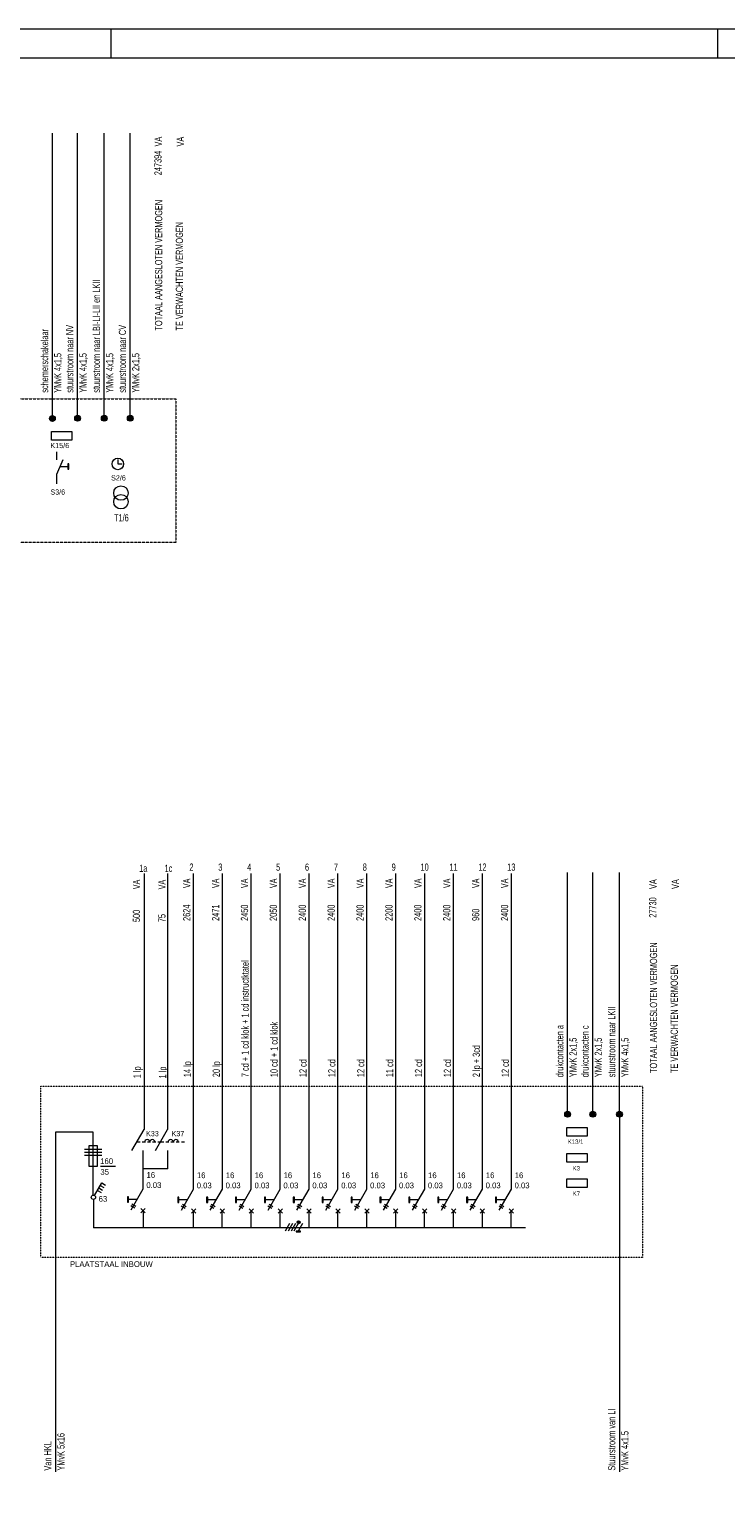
# Model space of a CAD drawing. Header units: millimetres. Extents: x -139194 to 127490, y -31463 to 78742.
# Tile 5 of 19: x -107127 to -83027, y 28011 to 78742. Entities that reach past the tile are written whole.
import ezdxf
from ezdxf.enums import TextEntityAlignment as Align

# ---------------------------------------------------------------- set-up
doc = ezdxf.new("R2010")
doc.units = ezdxf.units.MM
doc.linetypes.add('DGN2', pattern=[0.9512, 0.4756, -0.4756])
doc.linetypes.add('DGN3', pattern=[1.4268, 0.9512, -0.4756])
doc.layers.get('0').update_dxf_attribs({"linetype": 'CONTINUOUS'})
doc.layers.add('1', color=7, linetype='CONTINUOUS')
doc.layers.add('52', color=7, linetype='CONTINUOUS')
doc.styles.add('dgn001', font='dgn001.shx')
doc.styles.add('dgn003', font='dgn003.shx')

# ---------------------------------------------------------------- blocks, each defined once
blk = doc.blocks.new('EAD015')
at = {"layer": '52', "color": 2, "linetype": 'Continuous', "lineweight": 0, "true_color": 0xffff15}
for p, q in [((-0.35, 0.3), (0.35, 0.3)), ((-0.35, 0), (-0.35, 0.3)), ((0.35, 0), (-0.35, 0)), ((0.35, 0.3), (0.35, 0))]:
    blk.add_line(p, q, dxfattribs=at)
blk = doc.blocks.new('EAD016')
at = {"layer": '52', "color": 2, "linetype": 'Continuous', "lineweight": 0, "true_color": 0xffff15}
for p, q in [((-0.35, 0.3), (0.35, 0.3)), ((-0.35, 0), (-0.35, 0.3)), ((0.35, 0), (-0.35, 0)), ((0.35, 0.3), (0.35, 0))]:
    blk.add_line(p, q, dxfattribs=at)
blk = doc.blocks.new('EAD017')
at = {"layer": '52', "color": 2, "linetype": 'Continuous', "lineweight": 0, "true_color": 0xffff15}
for p, q in [((-0.35, 0.3), (0.35, 0.3)), ((-0.35, 0), (-0.35, 0.3)), ((0.35, 0), (-0.35, 0)), ((0.35, 0.3), (0.35, 0))]:
    blk.add_line(p, q, dxfattribs=at)
blk = doc.blocks.new('EO0')
at = {"layer": '52', "color": 7, "linetype": 'Continuous', "lineweight": 0}
for p, q in [((0.3, 0.574), (-0.3, 0.574)), ((0.3, 0.474), (-0.3, 0.474)), ((0.3, 0.374), (-0.3, 0.374)), ((0.25, 0), (0.775, 0))]:
    blk.add_line(p, q, dxfattribs=at)
at = {"layer": '52', "color": 2, "linetype": 'Continuous', "lineweight": 0, "true_color": 0xffff15}
for p, q in [((-0.15, 0.7), (-0.15, 0)), ((0.15, 0.7), (-0.15, 0.7)), ((0.15, 0), (0.15, 0.7)), ((-0.15, 0), (0.15, 0))]:
    blk.add_line(p, q, dxfattribs=at)
at = {"layer": '52', "color": 254, "linetype": 'Continuous', "lineweight": 0, "style": 'dgn001'}
for s, p in [('160', (0.244, 0.074)), ('35 ', (0.249, -0.297))]:
    blk.add_text(s, height=0.199, dxfattribs=at).set_placement(p)
blk = doc.blocks.new('EAE010')
at = {"layer": '52', "true_color": 0xffff21}
h = blk.add_hatch(color=2, dxfattribs=at)
edge = h.paths.add_edge_path()
edge.add_arc((0, 0), 0.1, 0, 360)
at = {"layer": '52', "color": 2, "linetype": 'Continuous', "lineweight": 0, "true_color": 0xffff21}
blk.add_circle((0, 0), 0.1, dxfattribs=at)
blk = doc.blocks.new('EAE011')
at = {"layer": '52', "true_color": 0xffff21}
h = blk.add_hatch(color=2, dxfattribs=at)
edge = h.paths.add_edge_path()
edge.add_arc((0, 0), 0.1, 0, 360)
at = {"layer": '52', "color": 2, "linetype": 'Continuous', "lineweight": 0, "true_color": 0xffff21}
blk.add_circle((0, 0), 0.1, dxfattribs=at)
blk = doc.blocks.new('EAD022')
at = {"layer": '52', "color": 2, "linetype": 'Continuous', "lineweight": 0, "true_color": 0xffff15}
for p, q in [((-0.35, 0.3), (0.35, 0.3)), ((-0.35, 0), (-0.35, 0.3)), ((0.35, 0), (-0.35, 0)), ((0.35, 0.3), (0.35, 0))]:
    blk.add_line(p, q, dxfattribs=at)
blk = doc.blocks.new('EY3')
at = {"layer": '52', "color": 7, "linetype": 'Continuous', "lineweight": 0}
for p, q in [((0, 0.154), (0, 0)), ((0, 0), (0.154, 0))]:
    blk.add_line(p, q, dxfattribs=at)
at = {"layer": '52', "color": 2, "linetype": 'Continuous', "lineweight": 0, "true_color": 0xffff21}
blk.add_circle((0, 0), 0.2, dxfattribs=at)
blk = doc.blocks.new('EAE020')
at = {"layer": '52', "true_color": 0xffff21}
h = blk.add_hatch(color=2, dxfattribs=at)
edge = h.paths.add_edge_path()
edge.add_arc((0, 0), 0.1, 0, 360)
at = {"layer": '52', "color": 2, "linetype": 'Continuous', "lineweight": 0, "true_color": 0xffff21}
blk.add_circle((0, 0), 0.1, dxfattribs=at)
blk = doc.blocks.new('A0')
at = {"layer": '1', "color": 7, "linetype": 'Continuous', "lineweight": 0}
blk.add_line((118.9, 84.1), (9.172, 84.1), dxfattribs=at)
at = {"layer": '1', "color": 20, "linetype": 'Continuous', "lineweight": 0, "true_color": 0xff2626}
blk.add_line((34.9, 83.1), (34.9, 84.1), dxfattribs=at)
at = {"layer": '1', "color": 1, "linetype": 'Continuous', "lineweight": 0}
blk.add_line((55.9, 83.1), (55.9, 84.1), dxfattribs=at)
at = {"layer": '1', "color": 3, "linetype": 'Continuous', "lineweight": 0, "flags": 128}
blk.add_lwpolyline([(9.172, 1), (117.9, 1), (117.9, 83.1), (9.172, 83.1)], dxfattribs=at)
blk = doc.blocks.new('EP81')
at = {"layer": '52', "color": 2, "linetype": 'Continuous', "lineweight": 0, "true_color": 0xffff21}
for p, q in [((0.037, 0.064), (0.288, 0.498)), ((0.138, 0.237), (0.268, 0.162)), ((0.188, 0.324), (0.318, 0.249)), ((0.238, 0.411), (0.368, 0.336)), ((0.288, 0.498), (0.418, 0.423))]:
    blk.add_line(p, q, dxfattribs=at)
blk.add_circle((0, 0), 0.075, dxfattribs=at)
at = {"layer": '52', "color": 253, "linetype": 'Continuous', "lineweight": 0, "true_color": 0xa6a6a6, "style": 'dgn001'}
blk.add_text('63 ', height=0.199, dxfattribs=at).set_placement((0.183, -0.155))
blk = doc.blocks.new('EAC56')
at = {"layer": '52', "color": 254, "linetype": 'Continuous', "lineweight": 0}
for p, q in [((0.108, 0), (0, 0)), ((0.288, 0), (0.18, 0)), ((0.468, 0), (0.36, 0)), ((0.648, 0), (0.54, 0)), ((0.828, 0), (0.72, 0))]:
    blk.add_line(p, q, dxfattribs=at)
for centre in [(0.35, 0), (0.53, 0)]:
    blk.add_arc(centre, 0.09, 0, 180, dxfattribs=at)
blk = doc.blocks.new('EAC57')
at = {"layer": '52', "color": 254, "linetype": 'Continuous', "lineweight": 0}
for p, q in [((0.108, 0), (0, 0)), ((0.288, 0), (0.18, 0)), ((0.468, 0), (0.36, 0)), ((0.648, 0), (0.54, 0)), ((0.828, 0), (0.72, 0))]:
    blk.add_line(p, q, dxfattribs=at)
for centre in [(0.35, 0), (0.53, 0)]:
    blk.add_arc(centre, 0.09, 0, 180, dxfattribs=at)
blk = doc.blocks.new('EO433')
at = {"layer": '52'}
blk.add_hatch(color=2, dxfattribs=at).paths.add_polyline_path([(-0.544, 0.292), (-0.507, 0.292), (-0.507, 0.48), (-0.544, 0.48)])
at = {"layer": '52', "color": 2, "linetype": 'Continuous', "lineweight": 0, "true_color": 0xffff15}
blk.add_line((-0.417, 0.023), (0.003, 0.749), dxfattribs=at)
at = {"layer": '52', "color": 7, "linetype": 'Continuous', "lineweight": 0}
for p, q in [((-0.207, 0.386), (-0.507, 0.386)), ((-0.29, 0.09), (-0.421, 0.166)), ((-0.383, 0.231), (-0.253, 0.156)), ((0.078, -0.078), (-0.072, 0.072)), ((0.078, 0.072), (-0.072, -0.078))]:
    blk.add_line(p, q, dxfattribs=at)
at = {"layer": '52', "color": 2, "linetype": 'Continuous', "lineweight": 0, "flags": 128}
blk.add_lwpolyline([(-0.544, 0.292), (-0.507, 0.292), (-0.507, 0.48), (-0.544, 0.48), (-0.544, 0.292)], dxfattribs=at)
at = {"layer": '52', "color": 254, "linetype": 'Continuous', "lineweight": 0, "style": 'dgn001'}
for s, p in [('16', (0.121, 1.135)), ('0.03', (0.115, 0.784))]:
    blk.add_text(s, height=0.199, dxfattribs=at).set_placement(p)
blk = doc.blocks.new('EO434')
at = {"layer": '52'}
blk.add_hatch(color=2, dxfattribs=at).paths.add_polyline_path([(-0.544, 0.292), (-0.507, 0.292), (-0.507, 0.48), (-0.544, 0.48)])
at = {"layer": '52', "color": 2, "linetype": 'Continuous', "lineweight": 0, "true_color": 0xffff15}
blk.add_line((-0.417, 0.023), (0.003, 0.749), dxfattribs=at)
at = {"layer": '52', "color": 7, "linetype": 'Continuous', "lineweight": 0}
for p, q in [((-0.207, 0.386), (-0.507, 0.386)), ((-0.29, 0.09), (-0.421, 0.166)), ((-0.383, 0.231), (-0.253, 0.156)), ((0.078, -0.078), (-0.072, 0.072)), ((0.078, 0.072), (-0.072, -0.078))]:
    blk.add_line(p, q, dxfattribs=at)
at = {"layer": '52', "color": 2, "linetype": 'Continuous', "lineweight": 0, "flags": 128}
blk.add_lwpolyline([(-0.544, 0.292), (-0.507, 0.292), (-0.507, 0.48), (-0.544, 0.48), (-0.544, 0.292)], dxfattribs=at)
at = {"layer": '52', "color": 254, "linetype": 'Continuous', "lineweight": 0, "style": 'dgn001'}
for s, p in [('16', (0.121, 1.135)), ('0.03', (0.115, 0.784))]:
    blk.add_text(s, height=0.199, dxfattribs=at).set_placement(p)
blk = doc.blocks.new('EO435')
at = {"layer": '52'}
blk.add_hatch(color=2, dxfattribs=at).paths.add_polyline_path([(-0.544, 0.292), (-0.507, 0.292), (-0.507, 0.48), (-0.544, 0.48)])
at = {"layer": '52', "color": 2, "linetype": 'Continuous', "lineweight": 0, "true_color": 0xffff15}
blk.add_line((-0.417, 0.023), (0.003, 0.749), dxfattribs=at)
at = {"layer": '52', "color": 7, "linetype": 'Continuous', "lineweight": 0}
for p, q in [((-0.207, 0.386), (-0.507, 0.386)), ((-0.29, 0.09), (-0.421, 0.166)), ((-0.383, 0.231), (-0.253, 0.156)), ((0.078, -0.078), (-0.072, 0.072)), ((0.078, 0.072), (-0.072, -0.078))]:
    blk.add_line(p, q, dxfattribs=at)
at = {"layer": '52', "color": 2, "linetype": 'Continuous', "lineweight": 0, "flags": 128}
blk.add_lwpolyline([(-0.544, 0.292), (-0.507, 0.292), (-0.507, 0.48), (-0.544, 0.48), (-0.544, 0.292)], dxfattribs=at)
at = {"layer": '52', "color": 254, "linetype": 'Continuous', "lineweight": 0, "style": 'dgn001'}
for s, p in [('16', (0.121, 1.135)), ('0.03', (0.115, 0.784))]:
    blk.add_text(s, height=0.199, dxfattribs=at).set_placement(p)
blk = doc.blocks.new('EO436')
at = {"layer": '52'}
blk.add_hatch(color=2, dxfattribs=at).paths.add_polyline_path([(-0.544, 0.292), (-0.507, 0.292), (-0.507, 0.48), (-0.544, 0.48)])
at = {"layer": '52', "color": 2, "linetype": 'Continuous', "lineweight": 0, "true_color": 0xffff15}
blk.add_line((-0.417, 0.023), (0.003, 0.749), dxfattribs=at)
at = {"layer": '52', "color": 7, "linetype": 'Continuous', "lineweight": 0}
for p, q in [((-0.207, 0.386), (-0.507, 0.386)), ((-0.29, 0.09), (-0.421, 0.166)), ((-0.383, 0.231), (-0.253, 0.156)), ((0.078, -0.078), (-0.072, 0.072)), ((0.078, 0.072), (-0.072, -0.078))]:
    blk.add_line(p, q, dxfattribs=at)
at = {"layer": '52', "color": 2, "linetype": 'Continuous', "lineweight": 0, "flags": 128}
blk.add_lwpolyline([(-0.544, 0.292), (-0.507, 0.292), (-0.507, 0.48), (-0.544, 0.48), (-0.544, 0.292)], dxfattribs=at)
at = {"layer": '52', "color": 254, "linetype": 'Continuous', "lineweight": 0, "style": 'dgn001'}
for s, p in [('16', (0.121, 1.135)), ('0.03', (0.115, 0.784))]:
    blk.add_text(s, height=0.199, dxfattribs=at).set_placement(p)
blk = doc.blocks.new('EO437')
at = {"layer": '52'}
blk.add_hatch(color=2, dxfattribs=at).paths.add_polyline_path([(-0.544, 0.292), (-0.507, 0.292), (-0.507, 0.48), (-0.544, 0.48)])
at = {"layer": '52', "color": 2, "linetype": 'Continuous', "lineweight": 0, "true_color": 0xffff15}
blk.add_line((-0.417, 0.023), (0.003, 0.749), dxfattribs=at)
at = {"layer": '52', "color": 7, "linetype": 'Continuous', "lineweight": 0}
for p, q in [((-0.207, 0.386), (-0.507, 0.386)), ((-0.29, 0.09), (-0.421, 0.166)), ((-0.383, 0.231), (-0.253, 0.156)), ((0.078, -0.078), (-0.072, 0.072)), ((0.078, 0.072), (-0.072, -0.078))]:
    blk.add_line(p, q, dxfattribs=at)
at = {"layer": '52', "color": 2, "linetype": 'Continuous', "lineweight": 0, "flags": 128}
blk.add_lwpolyline([(-0.544, 0.292), (-0.507, 0.292), (-0.507, 0.48), (-0.544, 0.48), (-0.544, 0.292)], dxfattribs=at)
at = {"layer": '52', "color": 254, "linetype": 'Continuous', "lineweight": 0, "style": 'dgn001'}
for s, p in [('16', (0.121, 1.135)), ('0.03', (0.115, 0.784))]:
    blk.add_text(s, height=0.199, dxfattribs=at).set_placement(p)
blk = doc.blocks.new('EO438')
at = {"layer": '52'}
blk.add_hatch(color=2, dxfattribs=at).paths.add_polyline_path([(-0.544, 0.292), (-0.507, 0.292), (-0.507, 0.48), (-0.544, 0.48)])
at = {"layer": '52', "color": 2, "linetype": 'Continuous', "lineweight": 0, "true_color": 0xffff15}
blk.add_line((-0.417, 0.023), (0.003, 0.749), dxfattribs=at)
at = {"layer": '52', "color": 7, "linetype": 'Continuous', "lineweight": 0}
for p, q in [((-0.207, 0.386), (-0.507, 0.386)), ((-0.29, 0.09), (-0.421, 0.166)), ((-0.383, 0.231), (-0.253, 0.156)), ((0.078, -0.078), (-0.072, 0.072)), ((0.078, 0.072), (-0.072, -0.078))]:
    blk.add_line(p, q, dxfattribs=at)
at = {"layer": '52', "color": 2, "linetype": 'Continuous', "lineweight": 0, "flags": 128}
blk.add_lwpolyline([(-0.544, 0.292), (-0.507, 0.292), (-0.507, 0.48), (-0.544, 0.48), (-0.544, 0.292)], dxfattribs=at)
at = {"layer": '52', "color": 254, "linetype": 'Continuous', "lineweight": 0, "style": 'dgn001'}
for s, p in [('16', (0.121, 1.135)), ('0.03', (0.115, 0.784))]:
    blk.add_text(s, height=0.199, dxfattribs=at).set_placement(p)
blk = doc.blocks.new('EO439')
at = {"layer": '52'}
blk.add_hatch(color=2, dxfattribs=at).paths.add_polyline_path([(-0.544, 0.292), (-0.507, 0.292), (-0.507, 0.48), (-0.544, 0.48)])
at = {"layer": '52', "color": 2, "linetype": 'Continuous', "lineweight": 0, "true_color": 0xffff15}
blk.add_line((-0.417, 0.023), (0.003, 0.749), dxfattribs=at)
at = {"layer": '52', "color": 7, "linetype": 'Continuous', "lineweight": 0}
for p, q in [((-0.207, 0.386), (-0.507, 0.386)), ((-0.29, 0.09), (-0.421, 0.166)), ((-0.383, 0.231), (-0.253, 0.156)), ((0.078, -0.078), (-0.072, 0.072)), ((0.078, 0.072), (-0.072, -0.078))]:
    blk.add_line(p, q, dxfattribs=at)
at = {"layer": '52', "color": 2, "linetype": 'Continuous', "lineweight": 0, "flags": 128}
blk.add_lwpolyline([(-0.544, 0.292), (-0.507, 0.292), (-0.507, 0.48), (-0.544, 0.48), (-0.544, 0.292)], dxfattribs=at)
at = {"layer": '52', "color": 254, "linetype": 'Continuous', "lineweight": 0, "style": 'dgn001'}
for s, p in [('16', (0.121, 1.135)), ('0.03', (0.115, 0.784))]:
    blk.add_text(s, height=0.199, dxfattribs=at).set_placement(p)
blk = doc.blocks.new('EO440')
at = {"layer": '52'}
blk.add_hatch(color=2, dxfattribs=at).paths.add_polyline_path([(-0.544, 0.292), (-0.507, 0.292), (-0.507, 0.48), (-0.544, 0.48)])
at = {"layer": '52', "color": 2, "linetype": 'Continuous', "lineweight": 0, "true_color": 0xffff15}
blk.add_line((-0.417, 0.023), (0.003, 0.749), dxfattribs=at)
at = {"layer": '52', "color": 7, "linetype": 'Continuous', "lineweight": 0}
for p, q in [((-0.207, 0.386), (-0.507, 0.386)), ((-0.29, 0.09), (-0.421, 0.166)), ((-0.383, 0.231), (-0.253, 0.156)), ((0.078, -0.078), (-0.072, 0.072)), ((0.078, 0.072), (-0.072, -0.078))]:
    blk.add_line(p, q, dxfattribs=at)
at = {"layer": '52', "color": 2, "linetype": 'Continuous', "lineweight": 0, "flags": 128}
blk.add_lwpolyline([(-0.544, 0.292), (-0.507, 0.292), (-0.507, 0.48), (-0.544, 0.48), (-0.544, 0.292)], dxfattribs=at)
at = {"layer": '52', "color": 254, "linetype": 'Continuous', "lineweight": 0, "style": 'dgn001'}
for s, p in [('16', (0.121, 1.135)), ('0.03', (0.115, 0.784))]:
    blk.add_text(s, height=0.199, dxfattribs=at).set_placement(p)
blk = doc.blocks.new('EO441')
at = {"layer": '52'}
blk.add_hatch(color=2, dxfattribs=at).paths.add_polyline_path([(-0.544, 0.292), (-0.507, 0.292), (-0.507, 0.48), (-0.544, 0.48)])
at = {"layer": '52', "color": 2, "linetype": 'Continuous', "lineweight": 0, "true_color": 0xffff15}
blk.add_line((-0.417, 0.023), (0.003, 0.749), dxfattribs=at)
at = {"layer": '52', "color": 7, "linetype": 'Continuous', "lineweight": 0}
for p, q in [((-0.207, 0.386), (-0.507, 0.386)), ((-0.29, 0.09), (-0.421, 0.166)), ((-0.383, 0.231), (-0.253, 0.156)), ((0.078, -0.078), (-0.072, 0.072)), ((0.078, 0.072), (-0.072, -0.078))]:
    blk.add_line(p, q, dxfattribs=at)
at = {"layer": '52', "color": 2, "linetype": 'Continuous', "lineweight": 0, "flags": 128}
blk.add_lwpolyline([(-0.544, 0.292), (-0.507, 0.292), (-0.507, 0.48), (-0.544, 0.48), (-0.544, 0.292)], dxfattribs=at)
at = {"layer": '52', "color": 254, "linetype": 'Continuous', "lineweight": 0, "style": 'dgn001'}
for s, p in [('16', (0.121, 1.135)), ('0.03', (0.115, 0.784))]:
    blk.add_text(s, height=0.199, dxfattribs=at).set_placement(p)
blk = doc.blocks.new('EO442')
at = {"layer": '52'}
blk.add_hatch(color=2, dxfattribs=at).paths.add_polyline_path([(-0.544, 0.292), (-0.507, 0.292), (-0.507, 0.48), (-0.544, 0.48)])
at = {"layer": '52', "color": 2, "linetype": 'Continuous', "lineweight": 0, "true_color": 0xffff15}
blk.add_line((-0.417, 0.023), (0.003, 0.749), dxfattribs=at)
at = {"layer": '52', "color": 7, "linetype": 'Continuous', "lineweight": 0}
for p, q in [((-0.207, 0.386), (-0.507, 0.386)), ((-0.29, 0.09), (-0.421, 0.166)), ((-0.383, 0.231), (-0.253, 0.156)), ((0.078, -0.078), (-0.072, 0.072)), ((0.078, 0.072), (-0.072, -0.078))]:
    blk.add_line(p, q, dxfattribs=at)
at = {"layer": '52', "color": 2, "linetype": 'Continuous', "lineweight": 0, "flags": 128}
blk.add_lwpolyline([(-0.544, 0.292), (-0.507, 0.292), (-0.507, 0.48), (-0.544, 0.48), (-0.544, 0.292)], dxfattribs=at)
at = {"layer": '52', "color": 254, "linetype": 'Continuous', "lineweight": 0, "style": 'dgn001'}
for s, p in [('16', (0.121, 1.135)), ('0.03', (0.115, 0.784))]:
    blk.add_text(s, height=0.199, dxfattribs=at).set_placement(p)
blk = doc.blocks.new('EO443')
at = {"layer": '52'}
blk.add_hatch(color=2, dxfattribs=at).paths.add_polyline_path([(-0.544, 0.292), (-0.507, 0.292), (-0.507, 0.48), (-0.544, 0.48)])
at = {"layer": '52', "color": 2, "linetype": 'Continuous', "lineweight": 0, "true_color": 0xffff15}
blk.add_line((-0.417, 0.023), (0.003, 0.749), dxfattribs=at)
at = {"layer": '52', "color": 7, "linetype": 'Continuous', "lineweight": 0}
for p, q in [((-0.207, 0.386), (-0.507, 0.386)), ((-0.29, 0.09), (-0.421, 0.166)), ((-0.383, 0.231), (-0.253, 0.156)), ((0.078, -0.078), (-0.072, 0.072)), ((0.078, 0.072), (-0.072, -0.078))]:
    blk.add_line(p, q, dxfattribs=at)
at = {"layer": '52', "color": 2, "linetype": 'Continuous', "lineweight": 0, "flags": 128}
blk.add_lwpolyline([(-0.544, 0.292), (-0.507, 0.292), (-0.507, 0.48), (-0.544, 0.48), (-0.544, 0.292)], dxfattribs=at)
at = {"layer": '52', "color": 254, "linetype": 'Continuous', "lineweight": 0, "style": 'dgn001'}
for s, p in [('16', (0.121, 1.135)), ('0.03', (0.115, 0.784))]:
    blk.add_text(s, height=0.199, dxfattribs=at).set_placement(p)
blk = doc.blocks.new('EO444')
at = {"layer": '52'}
blk.add_hatch(color=2, dxfattribs=at).paths.add_polyline_path([(-0.544, 0.292), (-0.507, 0.292), (-0.507, 0.48), (-0.544, 0.48)])
at = {"layer": '52', "color": 2, "linetype": 'Continuous', "lineweight": 0, "true_color": 0xffff15}
blk.add_line((-0.417, 0.023), (0.003, 0.749), dxfattribs=at)
at = {"layer": '52', "color": 7, "linetype": 'Continuous', "lineweight": 0}
for p, q in [((-0.207, 0.386), (-0.507, 0.386)), ((-0.29, 0.09), (-0.421, 0.166)), ((-0.383, 0.231), (-0.253, 0.156)), ((0.078, -0.078), (-0.072, 0.072)), ((0.078, 0.072), (-0.072, -0.078))]:
    blk.add_line(p, q, dxfattribs=at)
at = {"layer": '52', "color": 2, "linetype": 'Continuous', "lineweight": 0, "flags": 128}
blk.add_lwpolyline([(-0.544, 0.292), (-0.507, 0.292), (-0.507, 0.48), (-0.544, 0.48), (-0.544, 0.292)], dxfattribs=at)
at = {"layer": '52', "color": 254, "linetype": 'Continuous', "lineweight": 0, "style": 'dgn001'}
for s, p in [('16', (0.121, 1.135)), ('0.03', (0.115, 0.784))]:
    blk.add_text(s, height=0.199, dxfattribs=at).set_placement(p)
blk = doc.blocks.new('EO445')
at = {"layer": '52'}
blk.add_hatch(color=2, dxfattribs=at).paths.add_polyline_path([(-0.544, 0.292), (-0.507, 0.292), (-0.507, 0.48), (-0.544, 0.48)])
at = {"layer": '52', "color": 2, "linetype": 'Continuous', "lineweight": 0, "true_color": 0xffff15}
blk.add_line((-0.417, 0.023), (0.003, 0.749), dxfattribs=at)
at = {"layer": '52', "color": 7, "linetype": 'Continuous', "lineweight": 0}
for p, q in [((-0.207, 0.386), (-0.507, 0.386)), ((-0.29, 0.09), (-0.421, 0.166)), ((-0.383, 0.231), (-0.253, 0.156)), ((0.078, -0.078), (-0.072, 0.072)), ((0.078, 0.072), (-0.072, -0.078))]:
    blk.add_line(p, q, dxfattribs=at)
at = {"layer": '52', "color": 2, "linetype": 'Continuous', "lineweight": 0, "flags": 128}
blk.add_lwpolyline([(-0.544, 0.292), (-0.507, 0.292), (-0.507, 0.48), (-0.544, 0.48), (-0.544, 0.292)], dxfattribs=at)
at = {"layer": '52', "color": 254, "linetype": 'Continuous', "lineweight": 0, "style": 'dgn001'}
for s, p in [('16', (0.121, 1.135)), ('0.03', (0.115, 0.784))]:
    blk.add_text(s, height=0.199, dxfattribs=at).set_placement(p)
blk = doc.blocks.new('EAE023')
at = {"layer": '52', "true_color": 0xffff21}
h = blk.add_hatch(color=2, dxfattribs=at)
edge = h.paths.add_edge_path()
edge.add_arc((0, 0), 0.1, 0, 360)
at = {"layer": '52', "color": 2, "linetype": 'Continuous', "lineweight": 0, "true_color": 0xffff21}
blk.add_circle((0, 0), 0.1, dxfattribs=at)
blk = doc.blocks.new('EAE024')
at = {"layer": '52', "true_color": 0xffff21}
h = blk.add_hatch(color=2, dxfattribs=at)
edge = h.paths.add_edge_path()
edge.add_arc((0, 0), 0.1, 0, 360)
at = {"layer": '52', "color": 2, "linetype": 'Continuous', "lineweight": 0, "true_color": 0xffff21}
blk.add_circle((0, 0), 0.1, dxfattribs=at)
blk = doc.blocks.new('EAE025')
at = {"layer": '52', "true_color": 0xffff21}
h = blk.add_hatch(color=2, dxfattribs=at)
edge = h.paths.add_edge_path()
edge.add_arc((0, 0), 0.1, 0, 360)
at = {"layer": '52', "color": 2, "linetype": 'Continuous', "lineweight": 0, "true_color": 0xffff21}
blk.add_circle((0, 0), 0.1, dxfattribs=at)
blk = doc.blocks.new('EAE026')
at = {"layer": '52', "true_color": 0xffff21}
h = blk.add_hatch(color=2, dxfattribs=at)
edge = h.paths.add_edge_path()
edge.add_arc((0, 0), 0.1, 0, 360)
at = {"layer": '52', "color": 2, "linetype": 'Continuous', "lineweight": 0, "true_color": 0xffff21}
blk.add_circle((0, 0), 0.1, dxfattribs=at)
blk = doc.blocks.new('EM99')
at = {"layer": '52', "true_color": 0xffff15}
h = blk.add_hatch(color=2, dxfattribs=at)
edge = h.paths.add_edge_path()
edge.add_arc((-0.068, 0.178), 0.05, 0, 360)
blk.add_hatch(color=2, dxfattribs=at).paths.add_polyline_path([(-0.155, -0.15), (-0.005, -0.15), (-0.005, -0.13), (-0.155, -0.13)])
at = {"layer": '52', "color": 2, "linetype": 'Continuous', "lineweight": 0, "true_color": 0xffff15}
for p, q in [((-0.381, 0.13), (-0.53, -0.13)), ((-0.281, 0.13), (-0.43, -0.13)), ((-0.181, 0.13), (-0.33, -0.13)), ((-0.081, 0.13), (-0.23, -0.13)), ((0.069, 0.13), (-0.08, -0.13))]:
    blk.add_line(p, q, dxfattribs=at)
at = {"layer": '52', "color": 2, "linetype": 'Continuous', "lineweight": 0, "true_color": 0xffff15, "flags": 128}
blk.add_lwpolyline([(-0.155, -0.15), (-0.005, -0.15), (-0.005, -0.13), (-0.155, -0.13), (-0.155, -0.15)], dxfattribs=at)
at = {"layer": '52', "color": 2, "linetype": 'Continuous', "lineweight": 0, "true_color": 0xffff15}
blk.add_circle((-0.068, 0.178), 0.05, dxfattribs=at)
blk = doc.blocks.new('ER8')
at = {"layer": '52', "color": 7, "linetype": 'Continuous', "lineweight": 0, "style": 'dgn001', "width": 0.699995}
for s, p in [('VA', (-0.372998, 6.371)), ('VA', (0.394002, 6.371)), ('247394', (-0.382998, 5.377)), ('TOTAAL AANGESLOTEN VERMOGEN', (-0.358998, 0)), ('TE VERWACHTEN VERMOGEN', (0.359002, 0))]:
    blk.add_text(s, height=0.249996, rotation=90, dxfattribs=at).set_placement(p, align=Align.MIDDLE_LEFT)
blk = doc.blocks.new('ER85')
at = {"layer": '52', "color": 7, "linetype": 'Continuous', "lineweight": 0, "style": 'dgn001', "width": 0.699995}
for s, p in [('VA', (-0.372998, 6.371)), ('VA', (0.394002, 6.371)), ('27730 ', (-0.382998, 5.377)), ('TOTAAL AANGESLOTEN VERMOGEN', (-0.358998, 0)), ('TE VERWACHTEN VERMOGEN', (0.359002, 0))]:
    blk.add_text(s, height=0.249996, rotation=90, dxfattribs=at).set_placement(p, align=Align.MIDDLE_LEFT)

msp = doc.modelspace()

# ---------------------------------------------------------------- hatches: boundary and pattern name
at = {"layer": '52'}
msp.add_hatch(color=2, dxfattribs=at).paths.add_polyline_path([(-105757, 63697), (-105794, 63697), (-105794, 63509), (-105757, 63509)])

# ---------------------------------------------------------------- linework, layer by layer
at = {"layer": '52', "color": 2, "linetype": 'Continuous', "lineweight": 0}
for p, q in [((-106329, 65275), (-106329, 75151)), ((-105457, 65275), (-105457, 75151)), ((-104534, 65275), (-104534, 75151)), ((-103634, 65275), (-103634, 75151)), ((-106181, 64116), (-106181, 63835)), ((-101445, 38583), (-101445, 49512)), ((-100445, 38583), (-100445, 49512)), ((-99445, 38583), (-99445, 49512)), ((-98445, 38583), (-98445, 49512)), ((-97445, 38583), (-97445, 49512)), ((-96445, 38583), (-96445, 49512)), ((-95445, 38583), (-95445, 49512)), ((-94445, 38583), (-94445, 49512)), ((-93445, 38583), (-93445, 49512)), ((-92445, 38583), (-92445, 49512)), ((-91445, 38583), (-91445, 49512)), ((-90445, 38583), (-90445, 49512)), ((-88497, 41180), (-88497, 49556)), ((-87625, 41180), (-87625, 49556)), ((-86702, 41180), (-86702, 49556)), ((-102331, 39295), (-103188, 39295)), ((-104911, 38232), (-104911, 37250)), ((-103188, 37842), (-103188, 37250)), ((-101459, 37842), (-101459, 37250)), ((-100459, 37842), (-100459, 37250)), ((-99459, 37842), (-99459, 37250)), ((-98459, 37842), (-98459, 37250)), ((-97459, 37842), (-97459, 37250)), ((-96459, 37842), (-96459, 37250)), ((-95459, 37842), (-95459, 37250)), ((-94459, 37842), (-94459, 37250)), ((-93459, 37842), (-93459, 37250)), ((-92459, 37842), (-92459, 37250)), ((-91459, 37842), (-91459, 37250)), ((-90459, 37842), (-90459, 37250))]:
    msp.add_line(p, q, dxfattribs=at)
at = {"layer": '52', "color": 7, "linetype": 'Continuous', "lineweight": 0}
msp.add_line((-106057, 63603), (-105757, 63603), dxfattribs=at)
at = {"layer": '52', "color": 2, "linetype": 'Continuous', "lineweight": 0, "true_color": 0xffff15}
for p, q in [((-103157, 49512), (-103157, 40650)), ((-102343, 49512), (-102343, 40650)), ((-86702, 41180), (-86702, 28805)), ((-103577, 39924), (-103157, 40650)), ((-102763, 39924), (-102343, 40650)), ((-103188, 38594), (-103188, 39924)), ((-102331, 39295), (-102331, 39924))]:
    msp.add_line(p, q, dxfattribs=at)
at = {"layer": '52', "color": 7, "linetype": 'DGN3', "lineweight": 0, "flags": 128}
msp.add_lwpolyline([(-135222, 65953), (-102051, 65953), (-102051, 60977), (-135222, 60977), (-135222, 65953)], dxfattribs=at)
at = {"layer": '52', "color": 2, "linetype": 'Continuous', "lineweight": 0, "flags": 128}
for points in [[(-106170, 63002), (-106170, 63337), (-105954, 63846)], [(-105757, 63697), (-105794, 63697), (-105794, 63509), (-105757, 63509), (-105757, 63697)]]:
    msp.add_lwpolyline(points, dxfattribs=at)
at = {"layer": '52', "color": 7, "linetype": 'DGN2', "lineweight": 0, "flags": 128}
msp.add_lwpolyline([(-106731, 42151), (-85901, 42151), (-85901, 36227), (-106731, 36227), (-106731, 42151)], dxfattribs=at)
at = {"layer": '52', "color": 2, "linetype": 'Continuous', "lineweight": 0, "true_color": 0xffff15, "flags": 128}
msp.add_lwpolyline([(-104914, 38383), (-104914, 40564), (-106220, 40564), (-106220, 28805)], dxfattribs=at)
at = {"layer": '52', "color": 30, "linetype": 'Continuous', "lineweight": 0, "true_color": 0xff6f00, "flags": 128}
for points in [[(-102252, 37250), (-104911, 37250)], [(-100959, 37250), (-102252, 37250)], [(-99959, 37250), (-100959, 37250)], [(-98959, 37250), (-99959, 37250)], [(-97959, 37250), (-98959, 37250)], [(-96959, 37250), (-97959, 37250)], [(-95959, 37250), (-96959, 37250)], [(-94959, 37250), (-95959, 37250)], [(-93959, 37250), (-94959, 37250)], [(-92959, 37250), (-93959, 37250)], [(-91959, 37250), (-92959, 37250)], [(-90959, 37250), (-91959, 37250)], [(-89959, 37250), (-90959, 37250)]]:
    msp.add_lwpolyline(points, dxfattribs=at)
at = {"layer": '52', "color": 2, "linetype": 'Continuous', "lineweight": 0}
for centre in [(-103957, 62687), (-103957, 62387)]:
    msp.add_circle(centre, 250, dxfattribs=at)

# ---------------------------------------------------------------- block references
at = {"color": 1, "linetype": 'Continuous', "lineweight": 0, "xscale": 1000, "yscale": 1000, "zscale": 1000}
for name, p in [('A0', (-139194, -5358)), ('ER8', (-102293, 68313)), ('EAE026', (-106329, 65266)), ('EAE025', (-105457, 65275)), ('EAE024', (-104534, 65275)), ('EAE023', (-103634, 65275)), ('EY3', (-104065, 63695)), ('ER85', (-85167, 42608)), ('EAE011', (-88497, 41180)), ('EAE010', (-87625, 41180)), ('EAE020', (-86702, 41180)), ('EO0', (-104917, 39383)), ('EAC56', (-103399, 40214)), ('EAC57', (-102585, 40214)), ('EO433', (-103191, 37845)), ('EO434', (-101448, 37834)), ('EO435', (-100448, 37834)), ('EO436', (-99448, 37834)), ('EO437', (-98448, 37834)), ('EO438', (-97448, 37834)), ('EO439', (-96448, 37834)), ('EO440', (-95448, 37834)), ('EO441', (-94448, 37834)), ('EO442', (-93448, 37834)), ('EO443', (-92448, 37834)), ('EO444', (-91448, 37834)), ('EO445', (-90448, 37834)), ('EP81', (-104911, 38307)), ('EM99', (-97738, 37265))]:
    msp.add_blockref(name, p, dxfattribs=at)
at = {"color": 2, "linetype": 'Continuous', "lineweight": 0, "true_color": 0xffff15, "xscale": 1000, "yscale": 1000, "zscale": 1000}
for name, p in [('EAD022', (-106007, 64519)), ('EAD015', (-88175, 40424)), ('EAD016', (-88175, 39524)), ('EAD017', (-88175, 38641))]:
    msp.add_blockref(name, p, dxfattribs=at)

# ---------------------------------------------------------------- texts
at = {"layer": '52', "color": 7, "linetype": 'Continuous', "lineweight": 0, "style": 'dgn001'}
for s, width, p in [('stuurstroom naar LBI-LI-LII en LKII          ', 0.700002, (-104805, 66161)), ('schemerschakelaar                            ', 0.700002, (-106600, 66161)), ('stuurstroom naar NV                          ', 0.700002, (-105728, 66161)), ('stuurstroom naar CV                          ', 0.700002, (-103905, 66161)), ('YMvK 4x1,5                     ', 0.700002, (-106143, 66162)), ('YMvK 4x1,5                     ', 0.700002, (-105271, 66162)), ('YMvK 4x1,5                     ', 0.700002, (-104348, 66162)), ('YMvK 2x1,5                     ', 0.700002, (-103448, 66162)), ('500 ', 0.699995, (-103420, 47836)), ('2624', 0.699995, (-101681, 47875)), ('2471', 0.699995, (-100681, 47875)), ('2450', 0.699995, (-99681, 47875)), ('2050', 0.699995, (-98681, 47875)), ('2400', 0.699995, (-97681, 47875)), ('2400', 0.699995, (-96681, 47875)), ('2400', 0.699995, (-95681, 47875)), ('2200', 0.699995, (-94681, 47875)), ('2400', 0.699995, (-93681, 47875)), ('2400', 0.699995, (-92681, 47875)), ('960 ', 0.699995, (-91681, 47875)), ('2400', 0.699995, (-90681, 47875)), ('75  ', 0.699995, (-102539, 47831)), ('7 cd + 1 cd klok + 1 cd instructktatel       ', 0.700002, (-99658, 42467)), ('stuurstroom naar LKII                        ', 0.700002, (-86973, 42462)), ('10 cd + 1 cd klok                            ', 0.700002, (-98658, 42467)), ('drukcontacten a                              ', 0.700002, (-88768, 42462)), ('drukcontacten c                              ', 0.700002, (-87896, 42462)), ('YMvK 2x1,5               ', 0.700002, (-88311, 42463)), ('YMvK 2x1,5               ', 0.700002, (-87439, 42463)), ('YMvK 4x1,5               ', 0.700002, (-86516, 42463)), ('2 lp + 3cd                                   ', 0.700002, (-91658, 42467)), ('1 lp                                         ', 0.700002, (-103397, 42428)), ('1 lp                                         ', 0.700002, (-102516, 42423)), ('14 lp                                        ', 0.700002, (-101658, 42467)), ('20 lp                                        ', 0.700002, (-100658, 42467)), ('12 cd                                        ', 0.700002, (-97658, 42467)), ('12 cd                                        ', 0.700002, (-96658, 42467)), ('12 cd                                        ', 0.700002, (-95658, 42467)), ('11 cd                                        ', 0.700002, (-94658, 42467)), ('12 cd                                        ', 0.700002, (-93658, 42467)), ('12 cd                                        ', 0.700002, (-92658, 42467)), ('12 cd                                        ', 0.700002, (-90658, 42467)), ('Stuurstroom van LI', 0.700002, (-86973, 28843)), ('YMvK 5x16 ', 0.700002, (-106034, 28845)), ('YMvK 4x1.5', 0.700002, (-86516, 28844)), ('Van HKL', 0.700002, (-106491, 28844))]:
    msp.add_text(s, height=250, rotation=90, dxfattribs=dict(at, width=width)).set_placement(p, align=Align.MIDDLE_LEFT)
at = {"layer": '52', "color": 1, "linetype": 'Continuous', "lineweight": 0, "true_color": 0xff0d0d, "style": 'dgn003'}
for s, p in [('K15/6', (-106398, 64243)), ('S2/6', (-104298, 63122)), ('S3/6', (-106398, 62633)), ('K33', (-103088, 40422)), ('K37', (-102205, 40422))]:
    msp.add_text(s, height=180, dxfattribs=at).set_placement(p)
at = {"layer": '52', "color": 7, "linetype": 'Continuous', "lineweight": 0, "style": 'dgn001'}
for s, width, p in [('T1/6', 0.700002, (-104195, 61831)), ('1a', 0.699995, (-103326, 49698)), ('1c', 0.699995, (-102445, 49693)), ('2 ', 0.699995, (-101587, 49737)), ('3 ', 0.699995, (-100587, 49737)), ('4 ', 0.699995, (-99587, 49737)), ('5 ', 0.699995, (-98587, 49737)), ('6 ', 0.699995, (-97587, 49737)), ('7 ', 0.699995, (-96587, 49737)), ('8 ', 0.699995, (-95587, 49737)), ('9 ', 0.699995, (-94587, 49737)), ('10', 0.699995, (-93587, 49737)), ('11', 0.699995, (-92587, 49737)), ('12', 0.699995, (-91587, 49737)), ('13', 0.699995, (-90587, 49737))]:
    msp.add_text(s, height=250, dxfattribs=dict(at, width=width)).set_placement(p, align=Align.MIDDLE_LEFT)
at = {"layer": '52', "color": 7, "linetype": 'Continuous', "lineweight": 0, "style": 'dgn001', "width": 0.62401}
for p in [(-103418, 49137), (-102537, 49132), (-101679, 49176), (-100679, 49176), (-99679, 49176), (-98679, 49176), (-97679, 49176), (-96679, 49176), (-95679, 49176), (-94679, 49176), (-93679, 49176), (-92679, 49176), (-91679, 49176), (-90679, 49176)]:
    msp.add_text('VA', height=250, rotation=90, dxfattribs=at).set_placement(p, align=Align.MIDDLE_CENTER)
at = {"layer": '52', "color": 1, "linetype": 'DGN2', "lineweight": 0, "true_color": 0xff0d0d, "style": 'dgn003'}
for s, p in [('K13/1', (-88492, 40160)), ('K3', (-88320, 39236)), ('K7', (-88320, 38361))]:
    msp.add_text(s, height=150, dxfattribs=at).set_placement(p)
at = {"layer": '52', "color": 7, "linetype": 'Continuous', "lineweight": 0, "style": 'dgn003'}
msp.add_text('PLAATSTAAL INBOUW', height=200, dxfattribs=at).set_placement((-105723, 35894))

doc.saveas('drawing.dxf')
